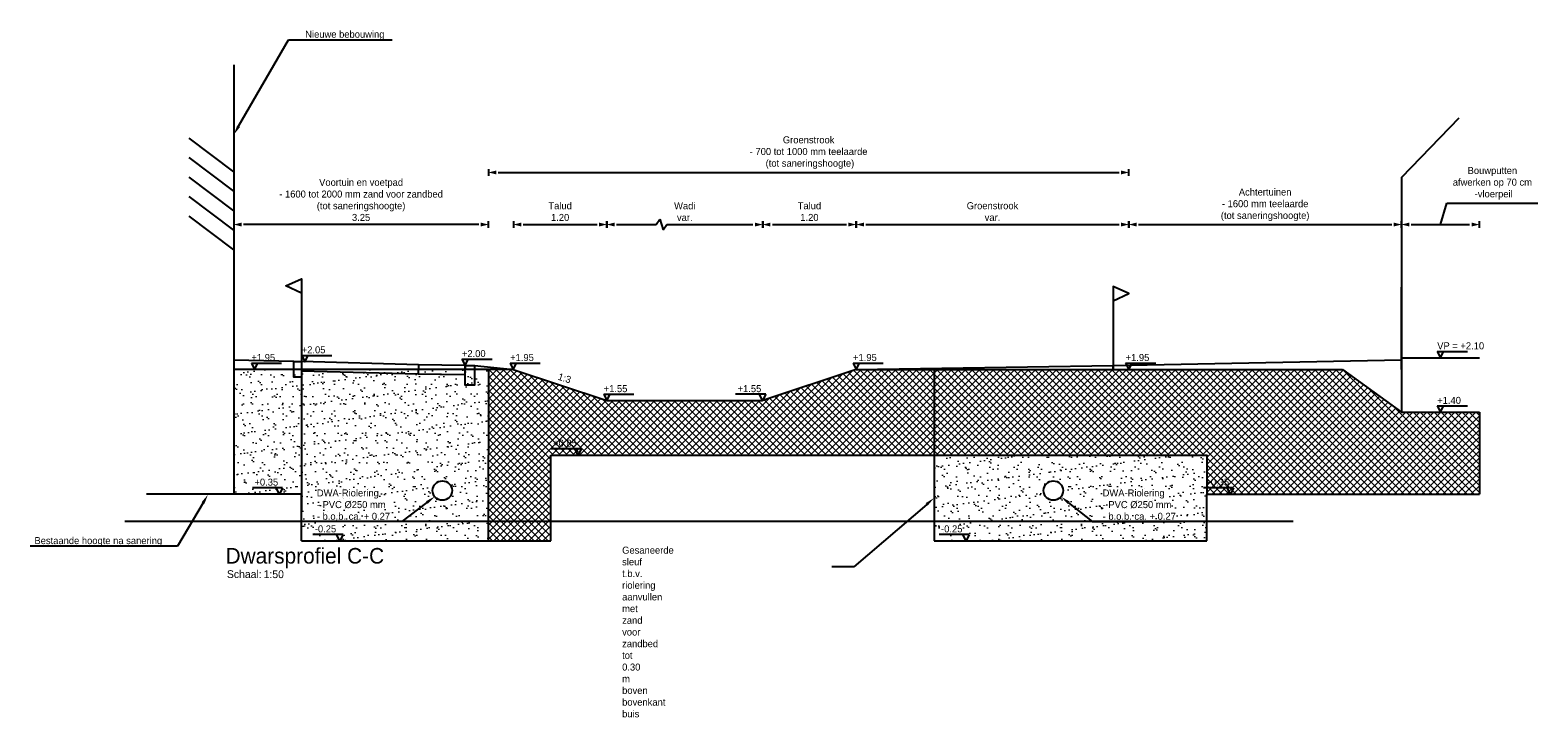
# Model space of a CAD drawing. Header units: metres. Extents: x 136120 to 136875, y 452791 to 453628.
# Tile 20 of 20: x 136797 to 136817, y 453582 to 453591. Entities that reach past the tile are written whole.
import ezdxf
from ezdxf import colors
from ezdxf.entities.mleader import LeaderData, LeaderLine
from ezdxf.enums import TextEntityAlignment as Align
from ezdxf.math import Vec2, Vec3

# ---------------------------------------------------------------- set-up
doc = ezdxf.new("R2010")
doc.units = ezdxf.units.M
doc.linetypes.add('DASHED', pattern=[19.05, 12.7, -6.35])
doc.layers.add('-DR-alg-hulplijnen', color=210, linetype='Continuous', plot=False)
doc.layers.add('-DR-dsn-arc-fundering zand', color=2, linetype='Continuous', lineweight=9)
doc.layers.add('-DR-dsn-vh-arc-zandbed', color=1, linetype='Continuous', lineweight=9)
for name, color, linetype in [('-DR-dsn-bestaand', 253, 'Continuous'), ('-DR-dsn-eigen terrein', 1, 'Continuous'), ('-DR-dsn-fundering', 1, 'Continuous'), ('-DR-dsn-riolering', 2, 'Continuous'), ('-DR-dsn-txt', 2, 'Continuous'), ('-DR-dsn-txt @ 0.05', 2, 'Continuous'), ('-DR-nw-dsn-perceelsgrens', 211, 'Continuous'), ('-DR-nw-dsn-zandlaag', 253, 'DASHED'), ('-DR-nw-dsn-zandlaag @ 0.05', 253, 'DASHED'), ('-DR-nw-maatvoering', 3, 'Continuous')]:
    doc.layers.add(name, color=color, linetype=linetype)
doc.layers.add('-DR-nw-dsn-lijnen WRM', color=7, linetype='Continuous', true_color=0xffd1d1)
doc.layers.add('-DR-nw-dsn-lijnen WRM @ 0.05', color=7, linetype='Continuous', true_color=0xffd1d1)
doc.styles.add('CE', font='txt', dxfattribs={"height": 1.8})
doc.styles.add('Drong', font='txt', dxfattribs={"height": 1.8})
doc.styles.add('eurostile', font='txt')
doc.dimstyles.new('Drong', dxfattribs={"dimtxt": 1.8, "dimasz": 2.5, "dimexe": 0, "dimexo": 0, "dimgap": 0.9, "dimtad": 1, "dimzin": 0, "dimdsep": 46, "dimtxsty": 'Drong', "dimblk": 'dimblk-wit', "dimcen": 0, "dimse1": 1, "dimse2": 1, "dimclrd": 256, "dimclre": 1, "dimclrt": 7, "dimadec": 0, "dimazin": 0, "dimtfac": 1, "dimtmove": 0, "dimatfit": 3, "dimfxl": 1, "dimtolj": 1, "dimtzin": 0, "dimarcsym": 0})

# ---------------------------------------------------------------- blocks, each defined once
blk = doc.blocks.new('Onderschrift profiel - detail')
at = {"insert": (0, 2.09), "char_height": 2, "attachment_point": 1, "style": 'eurostile'}
blk.add_mtext_dynamic_manual_height_columns('Schaal: ', width=17.6523, gutter_width=9, heights=[0], dxfattribs=at)
at = {"style": 'eurostile'}
for tag, p, height in [('PROFIEL', (-0.36, 3.8), 4), ('SCHAAL', (9.42, 0.07), 2)]:
    blk.add_attdef(tag, p, '', height=height, dxfattribs=at)
blk = doc.blocks.new('hoogte')
for points in [[(-0.82, 1.63), (0, 0), (0.82, 1.63)], [(-0.82, 1.63), (6.92, 1.63)]]:
    blk.add_lwpolyline(points)
at = {"style": 'Drong'}
blk.add_attdef('HOOGTE', text='', height=1.8, dxfattribs=at).set_placement((-0.82, 1.63), align=Align.BOTTOM_LEFT)
blk = doc.blocks.new('*U69')
for points in [[(0.82, 1.63), (-6.92, 1.63)], [(0.82, 1.63), (0, 0), (-0.82, 1.63)]]:
    blk.add_lwpolyline(points)
at = {"style": 'Drong'}
blk.add_attdef('HOOGTE', text='', height=1.8, dxfattribs=at).set_placement((-6.42, 1.63), align=Align.BOTTOM_LEFT)
blk = doc.blocks.new('dimblk-wit')
at = {"color": 7}
blk.add_line((0, -0.3333), (0, 0.3333), dxfattribs=at)
blk.add_solid([(0, 0), (-0.8, 0.2), (-0.8, -0.2)], dxfattribs=at)
blk = doc.blocks.new('*D1287')
at = {"layer": '-DR-nw-maatvoering', "lineweight": -2, "transparency": 16777216}
blk.add_line((136803.632, 453588.304), (136804.582, 453588.304), dxfattribs=at)
at = {"layer": 'Defpoints', "color": 0, "transparency": 16777216}
for p in [(136804.707, 453588.304), (136803.507, 453586.481), (136804.707, 453586.081)]:
    blk.add_point(p, dxfattribs=at)
at = {"layer": '-DR-nw-maatvoering', "lineweight": -2, "transparency": 16777216, "xscale": 0.125, "yscale": 0.125, "zscale": 0.125, "rotation": 180}
blk.add_blockref('dimblk-wit', (136803.507, 453588.304), dxfattribs=at)
at = {"layer": '-DR-nw-maatvoering', "lineweight": -2, "transparency": 16777216, "xscale": 0.125, "yscale": 0.125, "zscale": 0.125}
blk.add_blockref('dimblk-wit', (136804.707, 453588.304), dxfattribs=at)
at = {"layer": '-DR-nw-maatvoering', "color": 7, "transparency": 16777216, "insert": (136804.107, 453588.47), "char_height": 0.09, "attachment_point": 5, "style": 'Drong', "bg_fill": 3, "box_fill_scale": 1.1, "bg_fill_color": 256, "bg_fill_true_color": 13158600, "bg_fill_transparency": 0}
blk.add_mtext('\\A1;Talud\\P1.20', dxfattribs=at)
blk = doc.blocks.new('*D1288')
at = {"layer": '-DR-nw-maatvoering', "lineweight": -2, "transparency": 16777216}
for p, q in [((136804.832, 453588.304), (136805.34, 453588.304)), ((136805.34, 453588.304), (136805.385, 453588.371)), ((136805.385, 453588.371), (136805.43, 453588.236)), ((136805.43, 453588.236), (136805.475, 453588.304)), ((136805.475, 453588.304), (136806.582, 453588.304))]:
    blk.add_line(p, q, dxfattribs=at)
at = {"layer": 'Defpoints', "color": 0, "transparency": 16777216}
for p in [(136806.707, 453588.304), (136804.707, 453586.081), (136806.707, 453586.081)]:
    blk.add_point(p, dxfattribs=at)
at = {"layer": '-DR-nw-maatvoering', "lineweight": -2, "transparency": 16777216, "xscale": 0.125, "yscale": 0.125, "zscale": 0.125, "rotation": 180}
blk.add_blockref('dimblk-wit', (136804.707, 453588.304), dxfattribs=at)
at = {"layer": '-DR-nw-maatvoering', "lineweight": -2, "transparency": 16777216, "xscale": 0.125, "yscale": 0.125, "zscale": 0.125}
blk.add_blockref('dimblk-wit', (136806.707, 453588.304), dxfattribs=at)
at = {"layer": '-DR-nw-maatvoering', "color": 7, "transparency": 16777216, "insert": (136805.707, 453588.469), "char_height": 0.09, "attachment_point": 5, "style": 'Drong', "bg_fill": 3, "box_fill_scale": 1.1, "bg_fill_color": 256, "bg_fill_true_color": 13158600, "bg_fill_transparency": 0}
blk.add_mtext('\\A1;Wadi\\Pvar.', dxfattribs=at)
blk = doc.blocks.new('*D1289')
at = {"layer": '-DR-nw-maatvoering', "lineweight": -2, "transparency": 16777216}
blk.add_line((136806.832, 453588.304), (136807.782, 453588.304), dxfattribs=at)
at = {"layer": 'Defpoints', "color": 0, "transparency": 16777216}
for p in [(136807.907, 453588.304), (136807.907, 453586.481), (136806.707, 453586.081)]:
    blk.add_point(p, dxfattribs=at)
at = {"layer": '-DR-nw-maatvoering', "lineweight": -2, "transparency": 16777216, "xscale": 0.125, "yscale": 0.125, "zscale": 0.125, "rotation": 180}
blk.add_blockref('dimblk-wit', (136806.707, 453588.304), dxfattribs=at)
at = {"layer": '-DR-nw-maatvoering', "lineweight": -2, "transparency": 16777216, "xscale": 0.125, "yscale": 0.125, "zscale": 0.125}
blk.add_blockref('dimblk-wit', (136807.907, 453588.304), dxfattribs=at)
at = {"layer": '-DR-nw-maatvoering', "color": 7, "transparency": 16777216, "insert": (136807.307, 453588.47), "char_height": 0.09, "attachment_point": 5, "style": 'Drong', "bg_fill": 3, "box_fill_scale": 1.1, "bg_fill_color": 256, "bg_fill_true_color": 13158600, "bg_fill_transparency": 0}
blk.add_mtext('\\A1;Talud\\P1.20', dxfattribs=at)
blk = doc.blocks.new('*D1290')
at = {"layer": '-DR-nw-maatvoering', "lineweight": -2, "transparency": 16777216}
blk.add_line((136808.032, 453588.304), (136811.282, 453588.304), dxfattribs=at)
at = {"layer": 'Defpoints', "color": 0, "transparency": 16777216}
for p in [(136811.407, 453588.304), (136811.407, 453586.531), (136807.907, 453586.481)]:
    blk.add_point(p, dxfattribs=at)
at = {"layer": '-DR-nw-maatvoering', "lineweight": -2, "transparency": 16777216, "xscale": 0.125, "yscale": 0.125, "zscale": 0.125, "rotation": 180}
blk.add_blockref('dimblk-wit', (136807.907, 453588.304), dxfattribs=at)
at = {"layer": '-DR-nw-maatvoering', "lineweight": -2, "transparency": 16777216, "xscale": 0.125, "yscale": 0.125, "zscale": 0.125}
blk.add_blockref('dimblk-wit', (136811.407, 453588.304), dxfattribs=at)
at = {"layer": '-DR-nw-maatvoering', "color": 7, "transparency": 16777216, "insert": (136809.657, 453588.47), "char_height": 0.09, "attachment_point": 5, "style": 'Drong', "bg_fill": 3, "box_fill_scale": 1.1, "bg_fill_color": 256, "bg_fill_true_color": 13158600, "bg_fill_transparency": 0}
blk.add_mtext('\\A1;Groenstrook\\Pvar.', dxfattribs=at)
blk = doc.blocks.new('*D1291')
at = {"layer": '-DR-nw-maatvoering', "lineweight": -2, "transparency": 16777216}
blk.add_line((136803.312, 453588.973), (136811.282, 453588.973), dxfattribs=at)
at = {"layer": 'Defpoints', "color": 0, "transparency": 16777216}
for p in [(136811.407, 453588.973), (136811.407, 453587.201), (136803.187, 453586.444)]:
    blk.add_point(p, dxfattribs=at)
at = {"layer": '-DR-nw-maatvoering', "lineweight": -2, "transparency": 16777216, "xscale": 0.125, "yscale": 0.125, "zscale": 0.125, "rotation": 180}
blk.add_blockref('dimblk-wit', (136803.187, 453588.973), dxfattribs=at)
at = {"layer": '-DR-nw-maatvoering', "lineweight": -2, "transparency": 16777216, "xscale": 0.125, "yscale": 0.125, "zscale": 0.125}
blk.add_blockref('dimblk-wit', (136811.407, 453588.973), dxfattribs=at)
at = {"layer": '-DR-nw-maatvoering', "color": 7, "transparency": 16777216, "insert": (136807.297, 453589.228), "char_height": 0.09, "attachment_point": 5, "style": 'Drong', "bg_fill": 3, "box_fill_scale": 1.1, "bg_fill_color": 256, "bg_fill_true_color": 13158600, "bg_fill_transparency": 0}
blk.add_mtext('\\A1;Groenstrook\\P- 700 tot 1000 mm teelaarde\\P (tot saneringshoogte)', dxfattribs=at)
blk = doc.blocks.new('*D1292')
at = {"layer": '-DR-nw-maatvoering', "lineweight": -2, "transparency": 16777216}
blk.add_line((136803.062, 453588.304), (136800.042, 453588.304), dxfattribs=at)
at = {"layer": 'Defpoints', "color": 0, "transparency": 16777216}
for p in [(136799.917, 453588.304), (136799.917, 453586.564), (136803.187, 453586.444)]:
    blk.add_point(p, dxfattribs=at)
at = {"layer": '-DR-nw-maatvoering', "lineweight": -2, "transparency": 16777216, "xscale": 0.125, "yscale": 0.125, "zscale": 0.125, "rotation": 180}
blk.add_blockref('dimblk-wit', (136799.917, 453588.304), dxfattribs=at)
at = {"layer": '-DR-nw-maatvoering', "lineweight": -2, "transparency": 16777216, "xscale": 0.125, "yscale": 0.125, "zscale": 0.125}
blk.add_blockref('dimblk-wit', (136803.187, 453588.304), dxfattribs=at)
at = {"layer": '-DR-nw-maatvoering', "color": 7, "transparency": 16777216, "insert": (136801.552, 453588.62), "char_height": 0.09, "attachment_point": 5, "style": 'Drong', "bg_fill": 3, "box_fill_scale": 1.1, "bg_fill_color": 256, "bg_fill_true_color": 13158600, "bg_fill_transparency": 0}
blk.add_mtext('\\A1;Voortuin en voetpad\\P- 1600 tot 2000 mm zand voor zandbed \\P(tot saneringshoogte)\\P3.25', dxfattribs=at)
blk = doc.blocks.new('*D1298')
at = {"layer": '-DR-nw-maatvoering', "lineweight": -2, "transparency": 16777216}
blk.add_line((136811.532, 453588.304), (136814.782, 453588.304), dxfattribs=at)
at = {"layer": 'Defpoints', "color": 0, "transparency": 16777216}
for p in [(136814.907, 453588.304), (136811.407, 453586.531), (136814.907, 453586.444)]:
    blk.add_point(p, dxfattribs=at)
at = {"layer": '-DR-nw-maatvoering', "lineweight": -2, "transparency": 16777216, "xscale": 0.125, "yscale": 0.125, "zscale": 0.125, "rotation": 180}
blk.add_blockref('dimblk-wit', (136811.407, 453588.304), dxfattribs=at)
at = {"layer": '-DR-nw-maatvoering', "lineweight": -2, "transparency": 16777216, "xscale": 0.125, "yscale": 0.125, "zscale": 0.125}
blk.add_blockref('dimblk-wit', (136814.907, 453588.304), dxfattribs=at)
at = {"layer": '-DR-nw-maatvoering', "color": 7, "transparency": 16777216, "insert": (136813.157, 453588.558), "char_height": 0.09, "attachment_point": 5, "style": 'Drong', "bg_fill": 3, "box_fill_scale": 1.1, "bg_fill_color": 256, "bg_fill_true_color": 13158600, "bg_fill_transparency": 0}
blk.add_mtext('\\A1;Achtertuinen\\P- 1600 mm teelaarde \\P(tot saneringshoogte)', dxfattribs=at)
blk = doc.blocks.new('*D1307')
at = {"layer": '-DR-nw-maatvoering', "lineweight": -2, "transparency": 16777216}
for p, q in [((136815.407, 453588.304), (136815.49, 453588.58)), ((136815.49, 453588.58), (136816.658, 453588.58)), ((136815.032, 453588.304), (136815.782, 453588.304))]:
    blk.add_line(p, q, dxfattribs=at)
at = {"layer": 'Defpoints', "color": 0, "transparency": 16777216}
for p in [(136815.907, 453588.304), (136814.907, 453586.444), (136815.907, 453585.894)]:
    blk.add_point(p, dxfattribs=at)
at = {"layer": '-DR-nw-maatvoering', "lineweight": -2, "transparency": 16777216, "xscale": 0.125, "yscale": 0.125, "zscale": 0.125, "rotation": 180}
blk.add_blockref('dimblk-wit', (136814.907, 453588.304), dxfattribs=at)
at = {"layer": '-DR-nw-maatvoering', "lineweight": -2, "transparency": 16777216, "xscale": 0.125, "yscale": 0.125, "zscale": 0.125}
blk.add_blockref('dimblk-wit', (136815.907, 453588.304), dxfattribs=at)
at = {"layer": '-DR-nw-maatvoering', "color": 7, "transparency": 16777216, "insert": (136816.074, 453588.834), "char_height": 0.09, "attachment_point": 5, "style": 'Drong', "bg_fill": 3, "box_fill_scale": 1.1, "bg_fill_color": 256, "bg_fill_true_color": 13158600, "bg_fill_transparency": 0}
blk.add_mtext('\\A1;Bouwputten\\Pafwerken op 70 cm\\P -vloerpeil', dxfattribs=at)

msp = doc.modelspace()

# ---------------------------------------------------------------- hatches: boundary and pattern name
at = {"layer": '-DR-dsn-arc-fundering zand'}
h = msp.add_hatch(dxfattribs=at)
h.set_pattern_fill('AVH-FUNDERING_ZAND', color=256, scale=0.1, pattern_type=2)
h.set_pattern_definition([(37.5, (-11967.6482, -5814.61181), (-0.00629933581, 0.1926823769), [0, -0.152, 0, -0.17, 0, -0.1625]), (7.5, (-11967.6482, -5814.6118), (0.17697767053, 0.28221460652), [0, -0.082, 0, -0.137, 0, -0.0525]), (327.5, (-11967.7712, -5814.61181), (0.311414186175, 0.000565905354), [0, -0.05, 0, -0.18, 0, -0.235]), (317.5, (-11967.7712, -5814.6118), (0.30061266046, 0.0877675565), [0, -0.025, 0, -0.118, 0, -0.135])])
h.paths.add_polyline_path([(136803.187, 453586.444), (136799.917, 453586.444), (136799.917, 453586.147), (136799.917, 453584.844), (136800.787, 453584.844), (136803.187, 453585.344)])
h = msp.add_hatch(dxfattribs=at)
h.set_pattern_fill('AVH-FUNDERING_ZAND', color=256, scale=0.1, pattern_type=2)
h.set_pattern_definition([(37.5, (0, -11.19584), (-0.00629933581, 0.1926823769), [0, -0.152, 0, -0.17, 0, -0.1625]), (7.5, (0, -11.19584), (0.17697767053, 0.28221460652), [0, -0.082, 0, -0.137, 0, -0.0525]), (327.5, (-0.123, -11.19584), (0.311414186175, 0.000565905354), [0, -0.05, 0, -0.18, 0, -0.235]), (317.5, (-0.123, -11.19584), (0.30061266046, 0.0877675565), [0, -0.025, 0, -0.118, 0, -0.135])])
h.paths.add_polyline_path([(136803.187, 453585.344), (136800.787, 453584.844), (136800.787, 453584.244), (136803.187, 453584.244)])
edge = h.paths.add_edge_path(flags=16)
edge.add_arc((136802.595, 453584.889), 0.125, 0, 360)
h = msp.add_hatch(dxfattribs=at)
h.set_pattern_fill('AVH-FUNDERING_ZAND', color=256, scale=0.1, pattern_type=2)
h.set_pattern_definition([(37.5, (8.41367, -11.19584), (-0.00629933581, 0.1926823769), [0, -0.152, 0, -0.17, 0, -0.1625]), (7.5, (8.41367, -11.19584), (0.17697767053, 0.28221460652), [0, -0.082, 0, -0.137, 0, -0.0525]), (327.5, (8.29067, -11.19584), (0.311414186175, 0.000565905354), [0, -0.05, 0, -0.18, 0, -0.235]), (317.5, (8.29067, -11.19584), (0.30061266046, 0.0877675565), [0, -0.025, 0, -0.118, 0, -0.135])])
h.paths.add_polyline_path([(136812.401, 453585.344), (136811.601, 453585.344), (136808.907, 453585.344), (136808.907, 453584.244), (136812.407, 453584.244), (136812.407, 453584.844)])
edge = h.paths.add_edge_path(flags=16)
edge.add_arc((136810.438, 453584.889), 0.125, 0, 360)
at = {"layer": '-DR-dsn-vh-arc-zandbed'}
h = msp.add_hatch(dxfattribs=at)
h.set_pattern_fill('ANSI37', color=256, scale=0.02)
h.set_pattern_definition([(45, (0, -11.19584), (-0.044901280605, 0.044901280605), []), (135, (0, -11.19584), (-0.044901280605, -0.044901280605), [])])
h.paths.add_polyline_path([(136808.907, 453586.444), (136807.907, 453586.444), (136806.707, 453586.044), (136804.707, 453586.044), (136803.503, 453586.444), (136803.187, 453586.444), (136803.187, 453586.243), (136803.187, 453585.344), (136803.187, 453584.244), (136803.987, 453584.244), (136803.987, 453585.344), (136808.907, 453585.344), (136812.407, 453585.344), (136812.407, 453584.844), (136814.907, 453584.844), (136815.907, 453584.844), (136815.907, 453585.894), (136814.907, 453585.894), (136814.148, 453586.444), (136811.207, 453586.444)])

# ---------------------------------------------------------------- linework, layer by layer
at = {"layer": '-DR-alg-hulplijnen', "flags": 128}
for points in [[(136814.907, 453586.444), (136814.907, 453587.5)], [(136814.907, 453586.494), (136814.907, 453586.594)], [(136815.907, 453585.894), (136815.907, 453584.844)], [(136813.518, 453584.494), (136798.518, 453584.494)]]:
    msp.add_lwpolyline(points, dxfattribs=at)
at = {"layer": '-DR-dsn-bestaand', "flags": 128}
for points in [[(136799.917, 453590.355), (136799.917, 453586.564)], [(136799.917, 453588.982), (136799.345, 453589.415)], [(136799.917, 453588.731), (136799.345, 453589.164)], [(136799.917, 453588.481), (136799.345, 453588.913)], [(136799.917, 453588.23), (136799.345, 453588.663)], [(136799.917, 453587.979), (136799.345, 453588.412)]]:
    msp.add_lwpolyline(points, dxfattribs=at)
at = {"layer": '-DR-dsn-eigen terrein'}
msp.add_lwpolyline([(136814.907, 453585.894), (136815.907, 453585.894)], dxfattribs=at)
at = {"layer": '-DR-dsn-fundering', "flags": 128}
for points in [[(136799.917, 453586.564), (136799.917, 453584.844)], [(136803.506, 453586.444), (136804.706, 453586.044), (136806.706, 453586.044)], [(136807.907, 453586.444), (136806.707, 453586.044)], [(136803.187, 453584.244), (136803.187, 453585.344)], [(136808.907, 453585.344), (136812.407, 453585.344), (136812.407, 453584.844)]]:
    msp.add_lwpolyline(points, dxfattribs=at)
at = {"layer": '-DR-dsn-riolering'}
for centre in [(136802.595, 453584.889), (136810.438, 453584.889)]:
    msp.add_circle(centre, 0.125, dxfattribs=at)
at = {"layer": '-DR-nw-dsn-lijnen WRM', "flags": 128}
for points in [[(136800.69, 453586.544), (136799.917, 453586.564)], [(136802.287, 453586.504), (136800.787, 453586.544)], [(136802.285, 453586.384), (136800.784, 453586.424)], [(136802.287, 453586.504), (136802.286, 453586.384)], [(136802.885, 453586.374), (136802.286, 453586.384)], [(136802.887, 453586.494), (136802.287, 453586.504)], [(136802.887, 453586.494), (136802.885, 453586.374)], [(136802.887, 453586.494), (136803.007, 453586.494), (136803.007, 453586.244), (136802.887, 453586.244), (136802.887, 453586.494)], [(136803.007, 453586.494), (136803.506, 453586.444)]]:
    msp.add_lwpolyline(points, dxfattribs=at)
at = {"layer": '-DR-nw-dsn-lijnen WRM'}
msp.add_lwpolyline([(136800.69, 453586.544), (136800.787, 453586.544), (136800.787, 453586.344), (136800.69, 453586.344)], close=True, dxfattribs=at)
at = {"layer": '-DR-nw-dsn-zandlaag', "flags": 128}
for points in [[(136800.787, 453584.244), (136803.987, 453584.244), (136803.987, 453585.344), (136808.907, 453585.344)], [(136808.907, 453585.344), (136808.907, 453584.244), (136812.407, 453584.244)], [(136800.787, 453584.244), (136800.787, 453584.844), (136798.797, 453584.844)], [(136812.407, 453584.244), (136812.407, 453584.844), (136815.907, 453584.844)]]:
    msp.add_lwpolyline(points, dxfattribs=at)

# ---------------------------------------------------------------- block references
at = {"layer": '-DR-dsn-txt @ 0.05', "xscale": 0.05, "yscale": 0.05, "zscale": 0.05}
for name, p, values in [('hoogte', (136815.407, 453586.594), {'HOOGTE': 'VP = +2.10'}), ('hoogte', (136803.506, 453586.444), {'HOOGTE': '+1.95'}), ('hoogte', (136807.908, 453586.444), {'HOOGTE': '+1.95'}), ('hoogte', (136811.407, 453586.444), {'HOOGTE': '+1.95'}), ('hoogte', (136804.707, 453586.044), {'HOOGTE': '+1.55'}), ('*U69', (136806.706, 453586.044), {'HOOGTE': '+1.55'}), ('hoogte', (136815.407, 453585.894), {'HOOGTE': '+1.40'}), ('Onderschrift profiel - detail', (136799.83, 453583.762), {'PROFIEL': 'Dwarsprofiel C-C', 'SCHAAL': '1:50'})]:
    msp.add_blockref(name, p, dxfattribs=at).add_auto_attribs(values)
at = {"layer": '-DR-nw-dsn-lijnen WRM @ 0.05', "xscale": 0.05, "yscale": 0.05, "zscale": 0.05}
for p, values in [((136800.831, 453586.543), {'HOOGTE': '+2.05'}), ((136802.887, 453586.494), {'HOOGTE': '+2.00'})]:
    msp.add_blockref('hoogte', p, dxfattribs=at).add_auto_attribs(values)
at = {"layer": '-DR-nw-dsn-zandlaag @ 0.05', "xscale": 0.05000000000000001, "yscale": 0.05000000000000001, "zscale": 0.05000000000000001}
for p, values in [((136804.338, 453585.344), {'HOOGTE': '+0.85'}), ((136800.504, 453584.844), {'HOOGTE': '+0.35'}), ((136812.711, 453584.844), {'HOOGTE': '+0.35'}), ((136801.279, 453584.244), {'HOOGTE': '-0.25'}), ((136809.318, 453584.244), {'HOOGTE': '-0.25'})]:
    msp.add_blockref('*U69', p, dxfattribs=at).add_auto_attribs(values)

# ---------------------------------------------------------------- texts
at = {"layer": '-DR-dsn-txt', "style": 'Drong'}
msp.add_text('1:3', height=0.09, rotation=342.607, dxfattribs=at).set_placement((136804.071, 453586.314))

# ---------------------------------------------------------------- leaders
at = {"layer": '-DR-dsn-txt'}
ml = msp.add_multileader_mtext('Standard', dxfattribs=at)
ml.set_content('Nieuwe bebouwing', color=7, style='CE')
ml.set_leader_properties(color=256, linetype='ByLayer', lineweight=-1)
ml.build(insert=Vec2(0, 0))
ml.multileader.update_dxf_attribs({"text_left_attachment_type": 5, "text_right_attachment_type": 5, "dogleg_length": 4.099, "arrow_head_size": 0.125, "scale": 0.05})
ctx = ml.context
ctx.base_point, ctx.scale, ctx.char_height, ctx.arrow_head_size, ctx.landing_gap_size, ctx.plane_origin = Vec3(136800.825, 453590.674), 0.05, 0.09, 0.125, 0.01, Vec3(136799.917, 453589.457)
ctx.left_attachment, ctx.right_attachment = 5, 5
notes = []
notes.append((ctx, [(0, (1, 1, 0), (136800.62, 453590.674), (1, 0), 0.205, [(0, [(136799.917, 453589.457)], 0, [])])]))
ctx.mtext.insert, ctx.mtext.flow_direction = Vec3(136800.835, 453590.792), 5
ml = msp.add_multileader_mtext('Standard', dxfattribs=at)
ml.set_content('\\A1;Bestaande hoogte na sanering', color=7, style='CE')
ml.set_leader_properties(color=256, linetype='ByLayer', lineweight=-1)
ml.build(insert=Vec2(0, 0))
ml.multileader.update_dxf_attribs({"text_left_attachment_type": 5, "text_right_attachment_type": 5, "dogleg_length": 2.5, "arrow_head_size": 0.125, "scale": 0.05})
ctx = ml.context
ctx.base_point, ctx.scale, ctx.char_height, ctx.arrow_head_size, ctx.landing_gap_size, ctx.plane_origin = Vec3(136797.349, 453584.174), 0.05, 0.09, 0.125, 0.01, Vec3(136797.946, 453586.777)
ctx.left_attachment, ctx.right_attachment = 5, 5
notes.append((ctx, [(1, (1, 1, 0), (136799.195, 453584.174), (-1, 0), 0.125, [(0, [(136799.587, 453584.838)], 0, [])])]))
ctx.mtext.insert, ctx.mtext.flow_direction = Vec3(136797.359, 453584.292), 5
ml = msp.add_multileader_mtext('Standard', dxfattribs=at)
ml.set_content('\\A1;DWA-Riolering\\P- PVC Ø250 mm\\P- b.o.b. ca. + 0.27', color=7, style='CE')
ml.set_leader_properties(color=256, linetype='ByLayer', lineweight=-1)
ml.build(insert=Vec2(0, 0))
ml.multileader.update_dxf_attribs({"text_left_attachment_type": 5, "text_right_attachment_type": 5, "dogleg_length": 2.5, "arrow_head_size": 0.125, "scale": 0.05})
ctx = ml.context
ctx.base_point, ctx.scale, ctx.char_height, ctx.arrow_head_size, ctx.landing_gap_size, ctx.plane_origin = Vec3(136800.974, 453584.494), 0.05, 0.09, 0.125, 0.01, Vec3(136800.846, 453586.626)
ctx.left_attachment, ctx.right_attachment = 5, 5
notes.append((ctx, [(1, (1, 1, 0), (136802.075, 453584.494), (-1, 0), 0.125, [(0, [(136802.497, 453584.812)], 0, [])])]))
ctx.mtext.insert, ctx.mtext.flow_direction = Vec3(136800.984, 453584.904), 5
ml = msp.add_multileader_mtext('Standard', dxfattribs=at)
ml.set_content('\\A1;Gesaneerde sleuf t.b.v. riolering aanvullen met zand voor zandbed tot 0.30 m boven bovenkant buis', color=7, style='CE')
ml.set_leader_properties(color=256, linetype='ByLayer', lineweight=-1)
ml.build(insert=Vec2(0, 0))
ml.multileader.update_dxf_attribs({"text_left_attachment_type": 5, "text_right_attachment_type": 5, "dogleg_length": 2.5, "arrow_head_size": 0.125, "scale": 0.05})
ctx = ml.context
ctx.base_point, ctx.scale, ctx.char_height, ctx.arrow_head_size, ctx.landing_gap_size, ctx.plane_origin = Vec3(136804.893, 453583.909), 0.05, 0.09, 0.125, 0.01, Vec3(136804.88, 453586.901)
ctx.left_attachment, ctx.right_attachment = 5, 5
notes.append((ctx, [(1, (1, 1, 0), (136807.878, 453583.909), (-1, 0), 0.125, [(0, [(136808.907, 453584.794)], 0, [])])]))
ctx.mtext.insert, ctx.mtext.width, ctx.mtext.flow_direction = Vec3(136804.903, 453584.169), 2.91842, 5
ml = msp.add_multileader_mtext('Standard', dxfattribs=at)
ml.set_content('\\A1;DWA-Riolering\\P- PVC Ø250 mm\\P- b.o.b. ca. + 0.27', color=7, style='CE')
ml.set_leader_properties(color=256, linetype='ByLayer', lineweight=-1)
ml.build(insert=Vec2(0, 0))
ml.multileader.update_dxf_attribs({"text_left_attachment_type": 5, "text_right_attachment_type": 5, "dogleg_length": 2.5, "arrow_head_size": 0.125, "scale": 0.05})
ctx = ml.context
ctx.base_point, ctx.scale, ctx.char_height, ctx.arrow_head_size, ctx.landing_gap_size, ctx.plane_origin = Vec3(136811.061, 453584.494), 0.05, 0.09, 0.125, 0.01, Vec3(136808.688, 453586.626)
ctx.left_attachment, ctx.right_attachment = 5, 5
notes.append((ctx, [(0, (1, 1, 0), (136810.936, 453584.494), (1, 0), 0.125, [(0, [(136810.536, 453584.811)], 0, [])])]))
ctx.mtext.insert, ctx.mtext.flow_direction = Vec3(136811.071, 453584.904), 5
for ctx, leaders in notes:
    for number, flags, end, landing, length, lines in leaders:
        leader = LeaderData()
        leader.index, (leader.has_last_leader_line, leader.has_dogleg_vector, leader.attachment_direction) = number, flags
        leader.last_leader_point, leader.dogleg_vector, leader.dogleg_length = Vec3(end), Vec3(landing), length
        for number, points, colour, breaks in lines:
            line = LeaderLine()
            line.index, line.vertices, line.color, line.breaks = number, Vec3.list(points), colors.encode_raw_color(colour), breaks
            leader.lines.append(line)
        ctx.leaders.append(leader)

# ---------------------------------------------------------------- next in the draw order: dimensions: what is measured, and where the dimension line sits
at = {"layer": '-DR-nw-maatvoering'}
dim = msp.add_linear_dim(base=(136804.707, 453588.304), p1=(136803.507, 453586.481), p2=(136804.707, 453586.081), text='Talud\\P<>', dimstyle='Drong', override={"dimtfill": 1}, dxfattribs=at)
dim.commit()
dim.dimension.update_dxf_attribs({"geometry": '*D1287', "text_midpoint": (136804.107, 453588.47)})

# ---------------------------------------------------------------- next in the draw order: dimensions: what is measured, and where the dimension line sits
dim = msp.add_linear_dim(base=(136806.707, 453588.304), p1=(136804.707, 453586.081), p2=(136806.707, 453586.081), text='Wadi\\Pvar.', dimstyle='Drong', override={"dimtfill": 1}, dxfattribs=at)
dim.commit()
dim.dimension.update_dxf_attribs({"geometry": '*D1288', "text_midpoint": (136805.707, 453588.469)})

# ---------------------------------------------------------------- next in the draw order: dimensions: what is measured, and where the dimension line sits
dim = msp.add_linear_dim(base=(136807.907, 453588.304), p1=(136806.707, 453586.081), p2=(136807.907, 453586.481), text='Talud\\P<>', dimstyle='Drong', override={"dimtfill": 1}, dxfattribs=at)
dim.commit()
dim.dimension.update_dxf_attribs({"geometry": '*D1289', "text_midpoint": (136807.307, 453588.47)})

# ---------------------------------------------------------------- next in the draw order: dimensions: what is measured, and where the dimension line sits
dim = msp.add_linear_dim(base=(136811.407, 453588.304), p1=(136807.907, 453586.481), p2=(136811.407, 453586.531), text='Groenstrook\\Pvar.', dimstyle='Drong', override={"dimtfill": 1}, dxfattribs=at)
dim.commit()
dim.dimension.update_dxf_attribs({"geometry": '*D1290', "text_midpoint": (136809.657, 453588.47)})

# ---------------------------------------------------------------- next in the draw order: dimensions: what is measured, and where the dimension line sits
dim = msp.add_linear_dim(base=(136811.407, 453588.973), p1=(136803.187, 453586.444), p2=(136811.407, 453587.201), text='Groenstrook\\P- 700 tot 1000 mm teelaarde\\P (tot saneringshoogte)', dimstyle='Drong', override={"dimtfill": 1}, dxfattribs=at)
dim.commit()
dim.dimension.update_dxf_attribs({"geometry": '*D1291', "text_midpoint": (136807.297, 453589.228)})

# ---------------------------------------------------------------- next in the draw order: linework, layer by layer
at = {"layer": '-DR-alg-hulplijnen', "flags": 128}
for points in [[(136807.907, 453586.444), (136808.907, 453586.444), (136808.907, 453585.344)], [(136811.207, 453586.444), (136811.207, 453586.494)]]:
    msp.add_lwpolyline(points, dxfattribs=at)
at = {"layer": '-DR-dsn-fundering', "flags": 128}
msp.add_lwpolyline([(136807.907, 453586.444), (136814.148, 453586.444)], dxfattribs=at)
at = {"layer": '-DR-nw-dsn-lijnen WRM', "flags": 128}
for points in [[(136811.207, 453586.494), (136814.907, 453586.567)], [(136807.907, 453586.444), (136811.207, 453586.494)]]:
    msp.add_lwpolyline(points, dxfattribs=at)
at = {"layer": '-DR-nw-dsn-perceelsgrens'}
msp.add_lwpolyline([(136811.207, 453587.324), (136811.407, 453587.417), (136811.207, 453587.51), (136811.207, 453586.444)], dxfattribs=at)

# ---------------------------------------------------------------- next in the draw order: dimensions: what is measured, and where the dimension line sits
at = {"layer": '-DR-nw-maatvoering'}
dim = msp.add_linear_dim(base=(136799.917, 453588.304), p1=(136803.187, 453586.444), p2=(136799.917, 453586.564), text='Voortuin en voetpad\\P- 1600 tot 2000 mm zand voor zandbed \\P(tot saneringshoogte)\\P3.25', dimstyle='Drong', override={"dimtfill": 1}, dxfattribs=at)
dim.commit()
dim.dimension.update_dxf_attribs({"geometry": '*D1292', "text_midpoint": (136801.552, 453588.304), "dimtype": 160})

# ---------------------------------------------------------------- next in the draw order: linework, layer by layer
at = {"layer": '-DR-alg-hulplijnen', "flags": 128}
msp.add_lwpolyline([(136800.787, 453586.544), (136800.787, 453584.629)], dxfattribs=at)
at = {"layer": '-DR-dsn-fundering', "flags": 128}
for points in [[(136803.506, 453586.444), (136799.916, 453586.444)], [(136803.187, 453586.444), (136803.187, 453585.344)]]:
    msp.add_lwpolyline(points, dxfattribs=at)
at = {"layer": '-DR-nw-dsn-perceelsgrens'}
msp.add_lwpolyline([(136800.787, 453587.424), (136800.587, 453587.517), (136800.787, 453587.609), (136800.787, 453586.544)], dxfattribs=at)

# ---------------------------------------------------------------- next in the draw order: block references
at = {"layer": '-DR-dsn-txt @ 0.05', "xscale": 0.05, "yscale": 0.05, "zscale": 0.05}
msp.add_blockref('hoogte', (136800.185, 453586.444), dxfattribs=at).add_auto_attribs({'HOOGTE': '+1.95'})

# ---------------------------------------------------------------- next in the draw order: dimensions: what is measured, and where the dimension line sits
at = {"layer": '-DR-nw-maatvoering'}
dim = msp.add_linear_dim(base=(136814.907, 453588.304), p1=(136811.407, 453586.531), p2=(136814.907, 453586.444), text='Achtertuinen\\P- 1600 mm teelaarde \\P(tot saneringshoogte)', dimstyle='Drong', override={"dimtfill": 1}, dxfattribs=at)
dim.commit()
dim.dimension.update_dxf_attribs({"geometry": '*D1298', "text_midpoint": (136813.157, 453588.558)})

# ---------------------------------------------------------------- next in the draw order: linework, layer by layer
at = {"layer": '-DR-dsn-eigen terrein', "flags": 128}
msp.add_lwpolyline([(136815.643, 453589.668), (136814.907, 453588.908), (136814.907, 453586.364), (136814.907, 453585.894)], dxfattribs=at)
at = {"layer": '-DR-dsn-eigen terrein'}
msp.add_lwpolyline([(136814.907, 453586.594), (136815.907, 453586.594)], dxfattribs=at)
at = {"layer": '-DR-dsn-fundering', "flags": 128}
msp.add_lwpolyline([(136814.148, 453586.444), (136814.907, 453585.894)], dxfattribs=at)

# ---------------------------------------------------------------- next in the draw order: dimensions: what is measured, and where the dimension line sits
at = {"layer": '-DR-nw-maatvoering'}
dim = msp.add_linear_dim(base=(136815.907, 453588.304), p1=(136814.907, 453586.444), p2=(136815.907, 453585.894), text='Bouwputten\\Pafwerken op 70 cm\\P -vloerpeil', dimstyle='Drong', override={"dimtfill": 1}, dxfattribs=at)
dim.commit()
dim.dimension.update_dxf_attribs({"geometry": '*D1307', "text_midpoint": (136815.535, 453588.834)})

doc.saveas('drawing.dxf')
